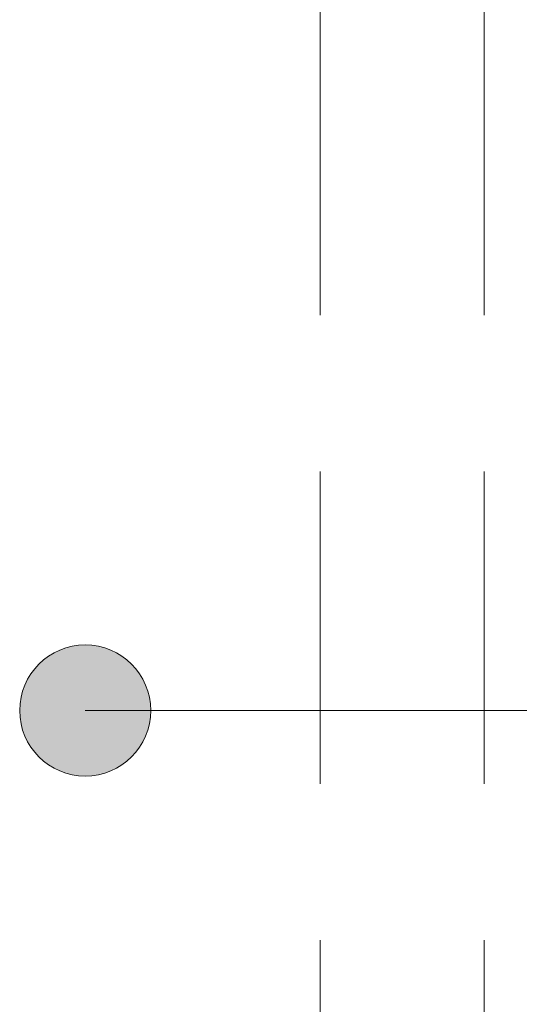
# Model space of a CAD drawing. Header units: centimetres. Extents: x -1253 to 21770, y -8842 to 3590.
# Tile 52 of 120: x -671 to -595, y 1530 to 1680. Entities that reach past the tile are written whole.
import ezdxf

# ---------------------------------------------------------------- set-up
doc = ezdxf.new("R2010")
doc.units = ezdxf.units.CM
doc.linetypes.add('Ukryte', pattern=[71.438, 47.625, -23.813])
doc.layers.add('A-AREA-IDEN', color=2, linetype='Continuous', lineweight=13)
doc.layers.add('A-DETL-HDLN', color=90, linetype='Ukryte', lineweight=9)

msp = doc.modelspace()

# ---------------------------------------------------------------- hatches: boundary and pattern name
at = {"layer": 'A-AREA-IDEN'}
h = msp.add_hatch(color=256, dxfattribs=at)
edge = h.paths.add_edge_path(flags=0)
edge.add_arc((-660.98, 1575.01), 10, 0, 360)

# ---------------------------------------------------------------- linework, layer by layer
msp.add_line((-660.98, 1575.01), (-549.32, 1575.01), dxfattribs=at)
msp.add_circle((-660.98, 1575.01), 10, dxfattribs=at)
at = {"layer": 'A-DETL-HDLN'}
for p, q in [((-625.12, 420.83), (-625.12, 2793.33)), ((-600.12, 420.83), (-600.12, 2793.33))]:
    msp.add_line(p, q, dxfattribs=at)

doc.saveas('drawing.dxf')
